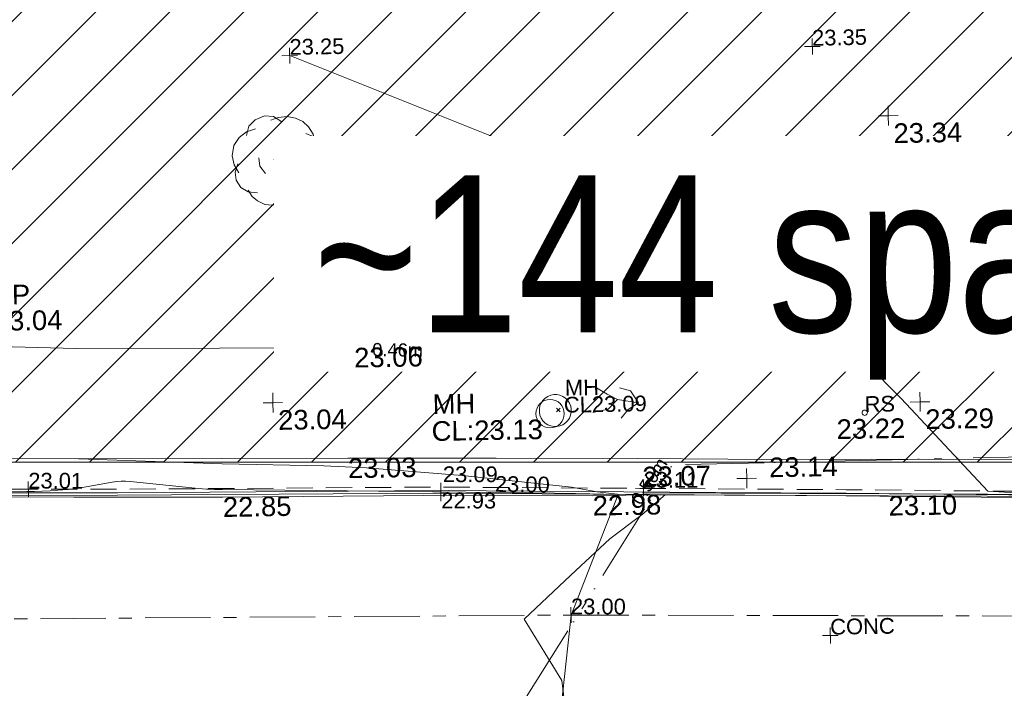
# Model space of a CAD drawing. Header units: millimetres. Extents: x -287732 to 520720, y -88450 to 287754.
# Tile 45 of 256: x -166682 to -147862, y -35317 to -22545. Entities that reach past the tile are written whole.
import ezdxf

# ---------------------------------------------------------------- set-up
doc = ezdxf.new("R2010")
doc.units = ezdxf.units.MM
for name, pattern in [('IMPORT-CENTER _6_', [2000, 1250, -250, 250, -250]), ('IMPORT-DASHED _2_', [750, 500, -250]), ('IMPORT-UG_EIR_QLB2 _2_', [2750, 1500, -300, 0, -300, 150, -300, 0, -200]), ('IMPORT-UG_ELEC_LV_QLB2 _2_', [2700, 1500, -300, 0, -250, 150, -300, 0, -200]), ('IMPORT-UG_ELEC_STREET LIGHTING_QLB2 _2_', [2700, 1500, -300, 0, -250, 150, -300, 0, -200])]:
    doc.linetypes.add(name, pattern=pattern)
for name, color, linetype, lineweight, true_color in [('00_TOPO_FOOTPATH', 7, 'Continuous', 9, 0xa50000), ('00_TOPO_FURN_LAMP_POST', 7, 'Continuous', 9, 0x666666), ('00_TOPO_KERB_BOTTOM', 1, 'Continuous', 9, 0xff0000), ('00_TOPO_KERB_TOP', 7, 'Continuous', 9, 0xa500a5), ('00_TOPO_LEVEL_SPOT', 7, 'Continuous', 9, 0x666666), ('00_TOPO_SERV_MH', 7, 'Continuous', 9, 0x666666), ('00_TOPO_TREE', 7, 'Continuous', 9, 0x666666), ('01_DTM_CONTOUR_MNR', 7, 'Continuous', 9, 0xa5a552), ('12333-PUM-2D-U-0001-C01 - Rev2_REVIT IMPORT_dwg', 7, 'Continuous', 9, 0x767676), ('A_RHA_Line', 7, 'Continuous', 9, 0x00a600), ('CONTOURS_INDEX', 4, 'Continuous', 9, 0x00ffff), ('CONTOURS_INDEX_LVL', 4, 'Continuous', 9, 0x00ffff), ('CONTOURS_MINOR', 7, 'Continuous', 9, 0x00a5a5), ('KERB_BOTTOM', 7, 'Continuous', 9, 0x0000a5), ('KERB_BOTTOM_LVL', 7, 'Continuous', 9, 0x0000a5), ('KERB_TOP', 2, 'Continuous', 9, 0xffff00), ('KERB_TOP_LVL', 2, 'Continuous', 9, 0xffff00), ('MANHOLES', 7, 'Continuous', 9, 0xa50000), ('MANHOLES_LVL', 7, 'Continuous', 9, 0xa50000), ('MANHOLES_TXT', 7, 'Continuous', 9, 0xa50000), ('PUM-EIRCOMM-NOTES', 6, 'Continuous', 9, 0xff00ff), ('PUM-EIRCOMM-QLB2', 6, 'IMPORT-UG_EIR_QLB2 _2_', 9, 0xff00ff), ('PUM-ELECTRIC-LV-QLB2', 1, 'IMPORT-UG_ELEC_LV_QLB2 _2_', 9, 0xff0000), ('ROAD_CROWNLINE', 7, 'IMPORT-CENTER _6_', 9, 0xa500a5), ('ROAD_CROWNLINE_LVL', 7, 'Continuous', 9, 0xa500a5), ('ROADSIGN', 7, 'Continuous', 9, 0x00a5a5), ('ROADSIGN_TXT', 7, 'Continuous', 9, 0x00a5a5), ('SAPLING', 120, 'Continuous', 9, 0x00ffbf), ('SPOT_HEIGHTS_LVL', 7, 'Continuous', 9, 0x00a500)]:
    doc.layers.add(name, color=color, linetype=linetype, lineweight=lineweight, true_color=true_color)
for name, color, linetype, lineweight in [('00_TOPO_PEDASTRIAN', 7, 'Continuous', 9), ('00_TOPO_ROAD_EDGE', 7, 'Continuous', 9), ('A_RHA_Detail', 7, 'Continuous', 9), ('A_RHA_Text', 7, 'Continuous', 9), ('CHANGE_OF_SURFACE', 7, 'IMPORT-DASHED _2_', 9), ('CHANGE_OF_SURFACE_LVL', 7, 'Continuous', 9), ('GEN-TEXT', 7, 'Continuous', 9), ('Text', 7, 'Continuous', 9), ('TEXT_TXT', 7, 'Continuous', 9)]:
    doc.layers.add(name, color=color, linetype=linetype, lineweight=lineweight)
doc.styles.add('Arial Narrow', font='ARIALN.TTF', dxfattribs={"height": 3000})
doc.styles.add('Arial_1', font='arial.ttf', dxfattribs={"height": 250})
doc.styles.add('Arial_3', font='arial.ttf', dxfattribs={"height": 300})
doc.styles.add('Swis721 Lt BT_2', font='swissl.ttf', dxfattribs={"height": 375})

# ---------------------------------------------------------------- blocks, each defined once
blk = doc.blocks.new('12333-PUM-2D-U-0001-C01 - Rev2_REVIT IMPORT_dwg_PEDESTRIAN CROSS-2077056-Site Location Plan Proposed')
at = {"layer": '00_TOPO_PEDASTRIAN', "color": 253, "true_color": 0xaaaaaa, "flags": 128}
for points in [[(533746206, 725528333), (533746010, 725528443), (533745768, 725528594)], [(533746250, 725528557), (533746460, 725528497), (533746610, 725528265), (533746407, 725528139), (533746270, 725527980)], [(533746610, 725528265), (533746206, 725528333), (533746025, 725528157), (533745735, 725528096)]]:
    blk.add_lwpolyline(points, dxfattribs=at)
blk = doc.blocks.new('12333-PUM-2D-U-0001-C01 - Rev2_REVIT IMPORT_dwg_CONIFEROUS_TREE-2077068-Site Location Plan Proposed')
at = {"layer": '00_TOPO_TREE', "color": 254, "true_color": 0xcccccc, "flags": 128}
for points in [[(-1889, 1546), (-1718, 2118), (-1317, 2519), (-744, 2748), (-172, 2691), (344, 2347)], [(-344, 2462), (115, 2634), (687, 2691), (1202, 2576), (1660, 2347), (2004, 2004), (2290, 1546), (2405, 1031)], [(-2405, -802), (-2691, -286), (-2805, 286), (-2691, 916), (-2347, 1431), (-1889, 1775), (-1317, 1947)], [(229, 1317), (687, 1145), (1031, 859)], [(1832, 1603), (2233, 1431), (2576, 1145), (2748, 687), (2691, 229), (2462, -172)], [(-744, -859), (-1088, -401), (-1145, 115)], [(2405, 344), (2634, -115), (2691, -630), (2576, -1145), (2290, -1603), (1889, -1889), (1431, -2118)], [(-1260, -2061), (-1832, -2004), (-2290, -1718), (-2576, -1260), (-2634, -744), (-2462, -229)], [(1374, -630), (1145, -1031), (802, -1317)], [(1832, -1718), (1660, -2233), (1260, -2576), (744, -2691), (229, -2462)], [(916, -2347), (573, -2634), (115, -2805), (-344, -2863), (-802, -2805), (-1260, -2576), (-1603, -2290), (-1832, -1889)]]:
    blk.add_lwpolyline(points, dxfattribs=at)
at = {"layer": '00_TOPO_TREE', "color": 254, "true_color": 0xcccccc}
blk.add_circle((0, 0), 177, dxfattribs=at)
blk = doc.blocks.new('12333-PUM-2D-U-0001-C01 - Rev2_REVIT IMPORT_dwg_MM-2077200-Site Location Plan Proposed')
at = {"layer": '00_TOPO_LEVEL_SPOT', "color": 254, "true_color": 0xcccccc, "flags": 128}
for points in [[(0, -500), (0, 0), (-500, 0)], [(500, 0), (0, 0), (0, 500)]]:
    blk.add_lwpolyline(points, dxfattribs=at)
blk = doc.blocks.new('12333-PUM-2D-U-0001-C01 - Rev2_REVIT IMPORT_dwg_MGS62954_T2_Galway_ITM_3d_Rev1-2077680-Site Location Plan Proposed')
at = {"layer": '00_TOPO_FOOTPATH', "color": 254, "true_color": 0xcccccc, "flags": 128}
for points in [[(533732967, 725529616), (533735871, 725529492), (533738621, 725529452), (533741189, 725529414), (533743819, 725529333), (533746617, 725529221)], [(533746617, 725529221), (533749203, 725529221), (533751861, 725529179), (533754330, 725529139), (533756952, 725529080), (533760368, 725529010), (533762480, 725528986), (533765716, 725528935), (533768640, 725528936), (533770807, 725529016), (533772637, 725529152), (533773375, 725529322), (533774478, 725529630), (533776105, 725530347), (533777655, 725531103), (533779184, 725532024), (533780764, 725532940)], [(533746569, 725527200), (533749159, 725527135), (533751049, 725527113), (533753779, 725527057), (533756229, 725527032), (533758429, 725527010), (533760976, 725526949), (533763110, 725526849), (533766050, 725526856), (533768403, 725526827), (533769398, 725526840), (533771378, 725526941), (533773155, 725527102), (533774873, 725527511), (533776579, 725528187), (533778255, 725529090), (533779879, 725530137), (533780722, 725530653)], [(533695099, 725530148), (533696184, 725529583), (533697360, 725528991), (533698599, 725528469), (533699694, 725528237), (533701118, 725528118), (533703004, 725528018), (533706127, 725527907), (533709132, 725527875), (533712146, 725527791), (533715187, 725527718), (533718066, 725527664), (533722021, 725527595), (533725031, 725527567), (533730060, 725527467), (533733219, 725527441), (533735892, 725527384), (533738627, 725527338), (533741034, 725527303), (533743871, 725527255), (533746569, 725527200)]]:
    blk.add_lwpolyline(points, dxfattribs=at)
at = {"layer": '00_TOPO_KERB_BOTTOM', "color": 254, "true_color": 0xcccccc, "flags": 128}
blk.add_lwpolyline([(533746656, 725526506), (533751353, 725526407), (533755126, 725526327), (533760337, 725526223), (533762731, 725526176), (533765209, 725526147), (533766987, 725526109), (533767325, 725526102), (533767341, 725526718), (533768223, 725526706), (533768222, 725526092), (533771268, 725526030), (533772676, 725526002), (533774713, 725525962), (533775738, 725525934), (533777940, 725525891), (533779850, 725525850), (533780733, 725525837), (533780758, 725527835), (533780749, 725529698), (533780760, 725530653)], dxfattribs=at)
at = {"layer": '00_TOPO_KERB_TOP', "color": 254, "true_color": 0xcccccc, "flags": 128}
blk.add_lwpolyline([(533746657, 725526544), (533749662, 725526480), (533751371, 725526444), (533755127, 725526364), (533760338, 725526261), (533762732, 725526214), (533765209, 725526184), (533766988, 725526147), (533767288, 725526140), (533767304, 725526757), (533768261, 725526743), (533768260, 725526129), (533771269, 725526068), (533772677, 725526040), (533774714, 725526000), (533775739, 725525971), (533777941, 725525929), (533779851, 725525887), (533780695, 725525876), (533780720, 725527835), (533780711, 725529698), (533780722, 725530653)], dxfattribs=at)
at = {"layer": '00_TOPO_ROAD_EDGE', "color": 254, "true_color": 0xcccccc, "flags": 128}
blk.add_lwpolyline([(533720002, 725526934), (533721424, 725526884), (533723565, 725526854), (533725977, 725526829), (533728905, 725526767), (533731925, 725526735), (533735785, 725526649), (533738630, 725526603), (533742467, 725526567), (533745699, 725526507), (533746656, 725526506)], dxfattribs=at)
at = {"layer": '00_TOPO_SERV_MH', "color": 254, "true_color": 0xcccccc}
blk.add_ellipse((533745016, 725528145), major_axis=(-190, 240), ratio=0.999488, dxfattribs=at)
at = {"layer": '01_DTM_CONTOUR_MNR', "color": 254, "true_color": 0xcccccc, "flags": 128}
blk.add_lwpolyline([(533743425, 725521578), (533743605, 725521589), (533744317, 725521587), (533744410, 725521582), (533745000, 725521580), (533745107, 725522463), (533745048, 725522989), (533744350, 725524170), (533745258, 725524999), (533746017, 725525676), (533746641, 725526133), (533747090, 725526500), (533746785, 725526509), (533746660, 725526513), (533746178, 725526525), (533745789, 725526580), (533745298, 725526675), (533743217, 725526938), (533741391, 725527117), (533740575, 725527167), (533738630, 725527241), (533735890, 725527380), (533733220, 725527440)], dxfattribs=at)
for name, p, xscale, yscale, zscale in [('12333-PUM-2D-U-0001-C01 - Rev2_REVIT IMPORT_dwg_CONIFEROUS_TREE-2077068-Site Location Plan Proposed', (533739780, 725533033), 0.3048, 0.3048, 0.3048), ('12333-PUM-2D-U-0001-C01 - Rev2_REVIT IMPORT_dwg_MM-2077200-Site Location Plan Proposed', (533751477, 725533664), 0.375, 0.375, 0.375), ('12333-PUM-2D-U-0001-C01 - Rev2_REVIT IMPORT_dwg_MM-2077200-Site Location Plan Proposed', (533739620, 725528390), 0.375, 0.375, 0.375), ('12333-PUM-2D-U-0001-C01 - Rev2_REVIT IMPORT_dwg_MM-2077200-Site Location Plan Proposed', (533751990, 725528190), 0.375, 0.375, 0.375), ('12333-PUM-2D-U-0001-C01 - Rev2_REVIT IMPORT_dwg_MM-2077200-Site Location Plan Proposed', (533748653, 725526784), 0.375, 0.375, 0.375)]:
    blk.add_blockref(name, p, dxfattribs=dict(xscale=xscale, yscale=yscale, zscale=zscale))
blk.add_blockref('12333-PUM-2D-U-0001-C01 - Rev2_REVIT IMPORT_dwg_PEDESTRIAN CROSS-2077056-Site Location Plan Proposed', (0, 0))
at = {"layer": '00_TOPO_FOOTPATH', "color": 251, "true_color": 0x666666, "char_height": 375, "width": 1495.9, "attachment_point": 1, "line_spacing_factor": 1.005062, "style": 'Swis721 Lt BT_2'}
for s, insert in [('23.06', (533741189, 725529409)), ('23.22', (533749203, 725529216)), ('23.22', (533750386, 725527882)), ('23.03', (533741034, 725527298))]:
    blk.add_mtext(s, dxfattribs=dict(at, insert=insert))
at = {"layer": '00_TOPO_FURN_LAMP_POST', "char_height": 375, "attachment_point": 1, "line_spacing_factor": 1.005062, "style": 'Swis721 Lt BT_2'}
for s, insert, width in [('LP', (533734377, 725530728), 707.59), ('23.04', (533734315, 725530230), 1495.9)]:
    blk.add_mtext(s, dxfattribs=dict(at, insert=insert, width=width))
at = {"layer": '00_TOPO_KERB_BOTTOM', "color": 251, "true_color": 0x666666, "insert": (533751353, 725526402), "char_height": 375, "width": 1495.9, "attachment_point": 1, "line_spacing_factor": 1.005062, "style": 'Swis721 Lt BT_2'}
blk.add_mtext('23.10', dxfattribs=at)
at = {"layer": '00_TOPO_KERB_TOP', "color": 251, "true_color": 0x666666, "insert": (533746657, 725527042), "char_height": 375, "width": 1495.9, "attachment_point": 1, "line_spacing_factor": 1.005062, "style": 'Swis721 Lt BT_2'}
blk.add_mtext('23.07', dxfattribs=at)
at = {"layer": '00_TOPO_LEVEL_SPOT', "char_height": 375, "width": 1495.9, "attachment_point": 1, "line_spacing_factor": 1.005062, "style": 'Swis721 Lt BT_2'}
for s, insert in [('23.34', (533751572, 725533516)), ('23.04', (533739715, 725528243)), ('23.29', (533752085, 725528043)), ('23.14', (533749082, 725527175))]:
    blk.add_mtext(s, dxfattribs=dict(at, insert=insert))
at = {"layer": '00_TOPO_ROAD_EDGE', "color": 251, "true_color": 0x666666, "char_height": 375, "width": 1495.9, "attachment_point": 1, "line_spacing_factor": 1.005062, "style": 'Swis721 Lt BT_2'}
for s, insert in [('22.85', (533738630, 725526598)), ('22.98', (533745699, 725526502))]:
    blk.add_mtext(s, dxfattribs=dict(at, insert=insert))
at = {"layer": '00_TOPO_SERV_MH', "char_height": 375, "attachment_point": 1, "line_spacing_factor": 1.005062, "style": 'Swis721 Lt BT_2'}
for s, insert, width in [('MH', (533742673, 725528495), 949.78), ('CL:23.13', (533742645, 725527980), 2440.93)]:
    blk.add_mtext(s, dxfattribs=dict(at, insert=insert, width=width))
blk = doc.blocks.new('12333-PUM-2D-U-0001-C01 - Rev2_REVIT IMPORT_dwg_CIRCL-2077787-Site Location Plan Proposed')
at = {"layer": 'ROADSIGN', "color": 254, "true_color": 0xaae1e1, "flags": 128}
blk.add_lwpolyline([(475, -154), (500, 0), (475, 154), (404, 293), (293, 404), (154, 475), (0, 500), (-154, 475), (-293, 404), (-404, 293), (-475, 154), (-500, 0), (-475, -154), (-404, -293), (-293, -404), (-154, -475), (0, -500), (154, -475), (293, -404), (404, -293)], close=True, dxfattribs=at)
blk = doc.blocks.new('12333-PUM-2D-U-0001-C01 - Rev2_REVIT IMPORT_dwg_SAPLING-2077789-Site Location Plan Proposed')
at = {"layer": 'SAPLING', "color": 254, "true_color": 0xeaeaea, "flags": 128}
blk.add_lwpolyline([(-224, 233), (-205, 245), (-187, 266), (-161, 288), (-141, 304), (-126, 305), (-98, 315), (-57, 319), (-20, 318), (6, 319), (42, 315), (83, 313), (82, 297), (82, 276), (101, 288), (116, 295), (174, 283), (242, 230), (278, 193), (290, 174), (304, 144), (310, 119), (318, 96), (308, 85), (285, 71), (314, 66), (319, 51), (320, 34), (321, -19), (321, -44), (322, -58), (318, -87), (317, -88), (315, -116), (305, -145), (293, -164), (270, -199), (257, -205), (243, -206), (226, -198), (219, -196), (224, -237), (178, -270), (130, -296), (93, -307), (71, -313), (19, -319), (-18, -318), (-32, -316), (-49, -307), (-60, -296), (-61, -287), (-54, -269), (-62, -259), (-66, -259), (-71, -273), (-84, -295), (-95, -300), (-161, -268), (-214, -235), (-227, -214), (-256, -185), (-273, -169), (-281, -158), (-286, -141), (-285, -125), (-277, -110), (-266, -95), (-296, -94), (-309, -68), (-317, -55), (-325, -36), (-325, 12), (-322, 19), (-323, 24), (-325, 45), (-320, 73), (-315, 104), (-309, 132), (-295, 172), (-280, 191), (-269, 200), (-267, 201), (-257, 200), (-232, 187), (-228, 185), (-224, 190), (-226, 205)], close=True, dxfattribs=at)
for points in [[(-166, 284), (-141, 239), (-116, 194), (-94, 150), (-73, 104), (-34, 76), (-8, 68), (0, 54), (-1, 32), (-6, 5), (-10, -21), (-26, -46), (-46, -79), (-64, -125), (-67, -149), (-53, -170), (-50, -208), (-39, -250), (-40, -281), (-47, -299), (-49, -307)], [(-141, -278), (-119, -231), (-99, -191), (-77, -151), (-54, -108), (-30, -56), (-16, -32), (-3, -10), (-5, 32), (-2, 70), (4, 113), (16, 154), (31, 203), (43, 259), (53, 291), (57, 315)], [(141, 291), (122, 230), (88, 200), (45, 165), (9, 128), (6, 108), (1, 69), (4, 19), (9, -1), (27, -1), (63, 17), (86, 42), (110, 77), (150, 118), (180, 152), (219, 199), (245, 226)], [(-324, 31), (-309, 22), (-261, 7), (-206, -19), (-150, -8), (-102, 21), (-73, 29), (-35, 8), (-17, 5), (13, 1), (37, 5), (73, 23)], [(93, -307), (57, -237), (34, -187), (35, -146), (43, -115), (41, -75), (33, -48), (18, -30), (-6, -6), (-29, 5), (-61, 27), (-94, 41), (-128, 58), (-164, 77), (-228, 106), (-260, 124), (-302, 152)], [(-141, 64), (-110, 49), (-101, 44), (-87, 37), (-62, 29), (-46, 19), (-36, 10), (-22, 6), (-1, 4), (-3, -1), (-3, -9), (-19, 1), (-29, 5), (-44, 14), (-64, 26), (-74, 31), (-78, 29), (-97, 23), (-116, 15), (-124, 6), (-137, 0), (-152, -9), (-156, -9)], [(-145, 67), (-125, 56), (-92, 40), (-55, 25), (-29, 8)], [(-75, 109), (-57, 95), (-38, 82), (-16, 72), (-3, 63), (-1, 43), (-2, 29), (1, 17), (-3, 3), (3, -8), (14, -23), (23, -42), (33, -54), (45, -78), (54, -95), (67, -114), (89, -147)], [(-65, -125), (-58, -111), (-50, -101), (-44, -90), (-36, -73), (-29, -56), (-17, -38), (-6, -22), (-2, -12), (1, 0)], [(9, 131), (5, 117), (8, 105), (3, 84), (1, 71), (-1, 54), (-3, 38), (5, 26), (5, 14), (6, 6), (8, 1)], [(311, 66), (223, 37), (175, 28), (119, 21), (87, 15), (30, 6), (0, 0), (11, -30), (36, -58), (58, -71), (94, -79), (133, -97), (167, -110), (201, -119), (232, -127), (261, -136), (302, -150)], [(32, -147), (40, -130), (43, -115), (40, -101), (43, -82), (38, -68), (27, -46), (12, -30), (8, -17), (0, -8), (1, 1), (0, 12), (1, 24)], [(5, -3), (28, 1), (56, 6), (80, 12), (108, 23), (130, 23)], [(6, -1), (29, 1), (45, 5), (52, 8), (63, 11), (84, 13), (106, 18), (129, 23), (147, 27), (164, 26), (189, 31), (196, 32)], [(319, -80), (278, -48), (237, -5), (206, 27), (200, 32)], [(-259, -182), (-236, -158), (-200, -145), (-150, -124), (-53, -79), (-25, -43), (-3, -16)], [(-82, -91), (-63, -85), (-52, -80), (-43, -67), (-34, -57), (-26, -45), (-15, -30), (-8, -23), (-8, -11), (-6, -3)], [(-81, -91), (-66, -84), (-55, -82), (-47, -73), (-34, -56), (-18, -29), (-4, -16)], [(-64, -121), (-51, -97), (-40, -75), (-29, -49), (-16, -29), (-4, -16)], [(104, -84), (86, -77), (66, -73), (50, -66), (36, -58), (29, -45), (23, -36), (18, -27), (11, -15), (1, -5)], [(169, -277), (133, -215), (93, -154), (54, -99), (30, -51), (5, -18)], [(87, -77), (69, -73), (50, -69), (36, -55)], [(84, -143), (70, -119), (59, -104), (44, -80), (38, -69)]]:
    blk.add_lwpolyline(points, dxfattribs=at)
blk = doc.blocks.new('12333-PUM-2D-U-0001-C01 - Rev2_REVIT IMPORT_dwg_SPOT-2077713-Site Location Plan Proposed')
at = {"layer": 'Text', "color": 253, "true_color": 0xaaaaaa}
for p, q in [((-500, 0), (500, 0)), ((0, 500), (0, -500))]:
    blk.add_line(p, q, dxfattribs=at)
blk = doc.blocks.new('12333-PUM-2D-U-0001-C01 - Rev2_REVIT IMPORT_dwg_SPOT-2077769-Site Location Plan Proposed')
at = {"layer": 'CHANGE_OF_SURFACE_LVL', "color": 253, "true_color": 0xaaaaaa}
for p, q in [((-500, 0), (500, 0)), ((0, 500), (0, -500))]:
    blk.add_line(p, q, dxfattribs=at)
blk = doc.blocks.new('12333-PUM-2D-U-0001-C01 - Rev2_REVIT IMPORT_dwg_SPOT-V272-Site Location Plan Proposed')
at = {"layer": 'KERB_BOTTOM_LVL', "color": 9, "true_color": 0xaaaae1}
for p, q in [((-500, 0), (500, 0)), ((0, 500), (0, -500))]:
    blk.add_line(p, q, dxfattribs=at)
blk = doc.blocks.new('12333-PUM-2D-U-0001-C01 - Rev2_REVIT IMPORT_dwg_SPOT-2077810-Site Location Plan Proposed')
at = {"layer": 'KERB_TOP_LVL', "color": 51, "true_color": 0xffffaa}
for p, q in [((-500, 0), (500, 0)), ((0, 500), (0, -500))]:
    blk.add_line(p, q, dxfattribs=at)
blk = doc.blocks.new('12333-PUM-2D-U-0001-C01 - Rev2_REVIT IMPORT_dwg_SPOT-2077774-Site Location Plan Proposed')
at = {"layer": 'ROAD_CROWNLINE_LVL', "color": 254, "true_color": 0xe1aae1}
for p, q in [((-500, 0), (500, 0)), ((0, 500), (0, -500))]:
    blk.add_line(p, q, dxfattribs=at)
blk = doc.blocks.new('12333-PUM-2D-U-0001-C01 - Rev2_REVIT IMPORT_dwg_SPOT-2077775-Site Location Plan Proposed')
at = {"layer": 'SPOT_HEIGHTS_LVL', "color": 9, "true_color": 0xaae1aa}
for p, q in [((-500, 0), (500, 0)), ((0, 500), (0, -500))]:
    blk.add_line(p, q, dxfattribs=at)
blk = doc.blocks.new('12333-PUM-2D-U-0001-C01 - Rev2_REVIT IMPORT_dwg-1620468-Site Location Plan Proposed')
at = {"layer": 'CHANGE_OF_SURFACE', "color": 253, "true_color": 0xaaaaaa, "flags": 128}
blk.add_lwpolyline([(77779, -88785), (78696, -88814), (82119, -88805), (87486, -88934), (92129, -89008), (95544, -89065), (101722, -89132), (109467, -89317), (113980, -89438), (118789, -89508), (123625, -89584), (126283, -89632), (126312, -89633), (127091, -89648), (127120, -89648), (128578, -89674), (133109, -89762), (134670, -89797), (137536, -89862), (139539, -89919), (139554, -88752), (139582, -86473), (139630, -82004), (139685, -78902)], dxfattribs=at)
at = {"layer": 'CONTOURS_INDEX', "color": 131, "true_color": 0xaaffff, "flags": 128}
for points in [[(95614, -88915), (95529, -88920), (95445, -88930), (94698, -89051), (94401, -89066), (94253, -89072), (94105, -89076), (93956, -89078), (93808, -89079), (92128, -89071)], [(103838, -94251), (104168, -91621), (105108, -89331), (104297, -89303), (103891, -89289), (103486, -89276), (103081, -89263), (102675, -89251), (101718, -89224), (97550, -89107), (97473, -89104), (97396, -89101), (97319, -89097), (97242, -89092), (97088, -89081), (95784, -88923), (95699, -88917), (95614, -88915)]]:
    blk.add_lwpolyline(points, dxfattribs=at)
at = {"layer": 'CONTOURS_MINOR', "color": 254, "true_color": 0xaae1e1, "flags": 128}
blk.add_lwpolyline([(112921, -89451), (112178, -89391), (110548, -87591), (109898, -86911), (109225, -86257), (108516, -85642), (107784, -85051), (107016, -84511), (106225, -84012), (105398, -83575), (104547, -83179), (98978, -80841)], dxfattribs=at)
at = {"layer": 'GEN-TEXT', "color": 253, "true_color": 0xaaaaaa}
for p, q in [((103958, -87733), (104029, -87662)), ((104029, -87733), (103958, -87662))]:
    blk.add_line(p, q, dxfattribs=at)
at = {"layer": 'KERB_BOTTOM', "color": 9, "true_color": 0xaaaae1, "flags": 128}
blk.add_lwpolyline([(77673, -88899), (78694, -88931), (82118, -88922), (87484, -89051), (92128, -89125), (95542, -89182), (101720, -89249), (109464, -89434), (113978, -89555), (118787, -89625), (123623, -89701), (128576, -89791), (133107, -89879), (134667, -89914), (137533, -89979), (139655, -90039), (139699, -86474), (139747, -82006), (139802, -78904)], dxfattribs=at)
at = {"layer": 'KERB_TOP', "color": 51, "true_color": 0xffffaa, "flags": 128}
blk.add_lwpolyline([(92128, -89075), (95543, -89133), (101721, -89199), (106973, -89325), (109466, -89385), (112578, -89468), (113979, -89506), (114322, -89511), (115314, -89525), (118788, -89575), (123624, -89652), (126112, -89697), (126354, -89701), (128577, -89741), (133108, -89829), (134668, -89865), (137534, -89930), (139606, -89989), (139661, -88600), (139673, -86482), (139698, -82005), (139753, -78903)], dxfattribs=at)
at = {"layer": 'MANHOLES', "color": 9, "true_color": 0xe1aaaa}
blk.add_circle((103835, -87767), 271, dxfattribs=at)
at = {"layer": 'PUM-EIRCOMM-QLB2', "color": 211, "true_color": 0xffaaff, "flags": 128}
blk.add_lwpolyline([(201398, -90242), (194300, -89978), (176492, -89664), (164630, -89559), (152400, -89441), (137995, -89062), (117127, -88726), (106155, -88784), (103180, -93333), (102151, -96110), (100560, -98494), (99441, -100108), (97793, -102068)], dxfattribs=at)
at = {"layer": 'ROAD_CROWNLINE', "color": 254, "true_color": 0xe1aae1, "flags": 128}
blk.add_lwpolyline([(249006, -92725), (244453, -94206), (233556, -94383), (213354, -93698), (191428, -93433), (168463, -92924), (161119, -92830), (147820, -92659), (134837, -92304), (124391, -92018), (104167, -91620), (79168, -91355), (65619, -91289), (52756, -91112), (39914, -90847), (23027, -90603), (4970, -90095), (-7099, -89786), (-12602, -89763), (-16470, -88901), (-19410, -87266), (-21200, -85365), (-21240, -85278)], dxfattribs=at)
for name, p in [('12333-PUM-2D-U-0001-C01 - Rev2_REVIT IMPORT_dwg_MGS62954_T2_Galway_ITM_3d_Rev1-2077680-Site Location Plan Proposed', (-533641080, -725615854)), ('12333-PUM-2D-U-0001-C01 - Rev2_REVIT IMPORT_dwg_SAPLING-2077789-Site Location Plan Proposed', (105559, -84326))]:
    blk.add_blockref(name, p)
for name, p, xscale, yscale, zscale in [('12333-PUM-2D-U-0001-C01 - Rev2_REVIT IMPORT_dwg_SPOT-2077775-Site Location Plan Proposed', (98977, -80841), 0.3, 0.3, 0.3), ('12333-PUM-2D-U-0001-C01 - Rev2_REVIT IMPORT_dwg_SPOT-2077775-Site Location Plan Proposed', (108967, -80841), 0.3, 0.3, 0.3), ('12333-PUM-2D-U-0001-C01 - Rev2_REVIT IMPORT_dwg_CIRCL-2077787-Site Location Plan Proposed', (109849, -87854), 0.1, 0.1, 0.1), ('12333-PUM-2D-U-0001-C01 - Rev2_REVIT IMPORT_dwg_SPOT-2077769-Site Location Plan Proposed', (93837, -89037), 0.3, 0.3, 0.3), ('12333-PUM-2D-U-0001-C01 - Rev2_REVIT IMPORT_dwg_SPOT-V272-Site Location Plan Proposed', (101720, -89249), 0.3, 0.3, 0.3), ('12333-PUM-2D-U-0001-C01 - Rev2_REVIT IMPORT_dwg_SPOT-2077810-Site Location Plan Proposed', (101721, -89199), 0.3, 0.3, 0.3), ('12333-PUM-2D-U-0001-C01 - Rev2_REVIT IMPORT_dwg_SPOT-2077769-Site Location Plan Proposed', (105595, -89225), 0.3, 0.3, 0.3), ('12333-PUM-2D-U-0001-C01 - Rev2_REVIT IMPORT_dwg_SPOT-2077774-Site Location Plan Proposed', (104167, -91620), 0.3, 0.3, 0.3), ('12333-PUM-2D-U-0001-C01 - Rev2_REVIT IMPORT_dwg_SPOT-2077713-Site Location Plan Proposed', (109117, -92097), 0.3, 0.3, 0.3)]:
    blk.add_blockref(name, p, dxfattribs=dict(xscale=xscale, yscale=yscale, zscale=zscale))
at = {"layer": 'CHANGE_OF_SURFACE_LVL', "char_height": 300, "width": 1256.11, "attachment_point": 1, "rotation": 358.873, "line_spacing_factor": 0.941778, "style": 'Arial_3'}
for s, insert in [('23.01', (93843, -88722)), ('23.11', (105601, -88910))]:
    blk.add_mtext(s, dxfattribs=dict(at, insert=insert))
at = {"layer": 'CONTOURS_INDEX_LVL', "insert": (102762, -88940), "char_height": 300, "width": 1256.11, "attachment_point": 1, "rotation": 358.2948, "line_spacing_factor": 0.941778, "style": 'Arial_3'}
blk.add_mtext('23.00', dxfattribs=at)
at = {"layer": 'KERB_BOTTOM_LVL', "insert": (101730, -89239), "char_height": 300, "width": 1256.11, "attachment_point": 1, "rotation": 358.873, "line_spacing_factor": 0.941778, "style": 'Arial_3'}
blk.add_mtext('22.93', dxfattribs=at)
at = {"layer": 'KERB_TOP_LVL', "insert": (101769, -88737), "char_height": 300, "width": 1256.11, "attachment_point": 1, "rotation": 358.873, "line_spacing_factor": 0.941778, "style": 'Arial_3'}
blk.add_mtext('23.09', dxfattribs=at)
at = {"layer": 'MANHOLES_LVL', "insert": (104101, -87452), "char_height": 300, "width": 1895.19, "attachment_point": 1, "line_spacing_factor": 0.941778, "style": 'Arial_3'}
blk.add_mtext('CL23.09', dxfattribs=at)
at = {"layer": 'MANHOLES_TXT', "insert": (104126, -87126), "char_height": 300, "width": 774.97, "attachment_point": 1, "line_spacing_factor": 0.941778, "style": 'Arial_3'}
blk.add_mtext('MH', dxfattribs=at)
at = {"layer": 'PUM-EIRCOMM-NOTES', "insert": (105601, -89020), "char_height": 250, "width": 1160.03, "attachment_point": 2, "rotation": 56.8157, "line_spacing_factor": 0.941778, "style": 'Arial_1'}
blk.add_mtext('0.50m', dxfattribs=at)
at = {"layer": 'PUM-ELECTRIC-LV-QLB2', "char_height": 250, "width": 1160.03, "attachment_point": 2, "line_spacing_factor": 0.941778, "style": 'Arial_1'}
for insert, rotation in [((100946, -86371), 358.2537), ((110647, -86726), 357.9038)]:
    blk.add_mtext('0.46m', dxfattribs=dict(at, insert=insert, rotation=rotation))
at = {"layer": 'ROAD_CROWNLINE_LVL', "insert": (104173, -91305), "char_height": 300, "width": 1256.11, "attachment_point": 1, "rotation": 358.873, "line_spacing_factor": 0.941778, "style": 'Arial_3'}
blk.add_mtext('23.00', dxfattribs=at)
at = {"layer": 'ROADSIGN_TXT', "insert": (109849, -87539), "char_height": 300, "width": 694.17, "attachment_point": 1, "line_spacing_factor": 0.941778, "style": 'Arial_3'}
blk.add_mtext('RS', dxfattribs=at)
at = {"layer": 'SPOT_HEIGHTS_LVL', "char_height": 300, "width": 1256.11, "attachment_point": 1, "line_spacing_factor": 0.941778, "style": 'Arial_3'}
for s, insert in [('23.25', (98977, -80526)), ('23.35', (108967, -80526))]:
    blk.add_mtext(s, dxfattribs=dict(at, insert=insert))
at = {"layer": 'TEXT_TXT', "insert": (109117, -91782), "char_height": 300, "width": 1469.14, "attachment_point": 1, "line_spacing_factor": 0.941778, "style": 'Arial_3'}
blk.add_mtext('CONC', dxfattribs=at)

msp = doc.modelspace()

# ---------------------------------------------------------------- hatches: boundary and pattern name
at = {"layer": 'A_RHA_Detail', "true_color": 0xff80c0}
h = msp.add_hatch(dxfattribs=at)
h.set_pattern_fill('FP_17', color=231, style=0, pattern_type=2)
h.set_pattern_definition([(45, (0, 0), (-707.107, 707.107), [])])
h.paths.add_polyline_path([(-176097, -30999), (-126097, -30999), (-126097, 44501), (-176097, 44501), (-176097, -19999)])
h.paths.add_polyline_path([(-157978, 43040), (-157965, 43812), (-156938, 43911), (-156951, 43139)])

# ---------------------------------------------------------------- linework, layer by layer
at = {"layer": 'A_RHA_Line', "color": 7}
msp.add_line((-176097, -30999), (-126097, -30999), dxfattribs=at)

# ---------------------------------------------------------------- block references
at = {"layer": '12333-PUM-2D-U-0001-C01 - Rev2_REVIT IMPORT_dwg', "color": 254, "linetype": 'IMPORT-UG_ELEC_STREET LIGHTING_QLB2 _2_', "true_color": 0xffd4d4, "rotation": 0.9999999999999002}
msp.add_blockref('12333-PUM-2D-U-0001-C01 - Rev2_REVIT IMPORT_dwg-1620468-Site Location Plan Proposed', (-261895, 55870), dxfattribs=at)

# ---------------------------------------------------------------- next in the draw order: texts
at = {"layer": 'A_RHA_Text', "lineweight": 35, "insert": (-161072, -25519), "char_height": 3000, "width": 23890.29, "attachment_point": 1, "style": 'Arial Narrow', "bg_fill": 3, "box_fill_scale": 1.25, "bg_fill_color": 256, "bg_fill_true_color": 13158600, "bg_fill_transparency": 0}
msp.add_mtext('~144 spaces', dxfattribs=at)

doc.saveas('drawing.dxf')
